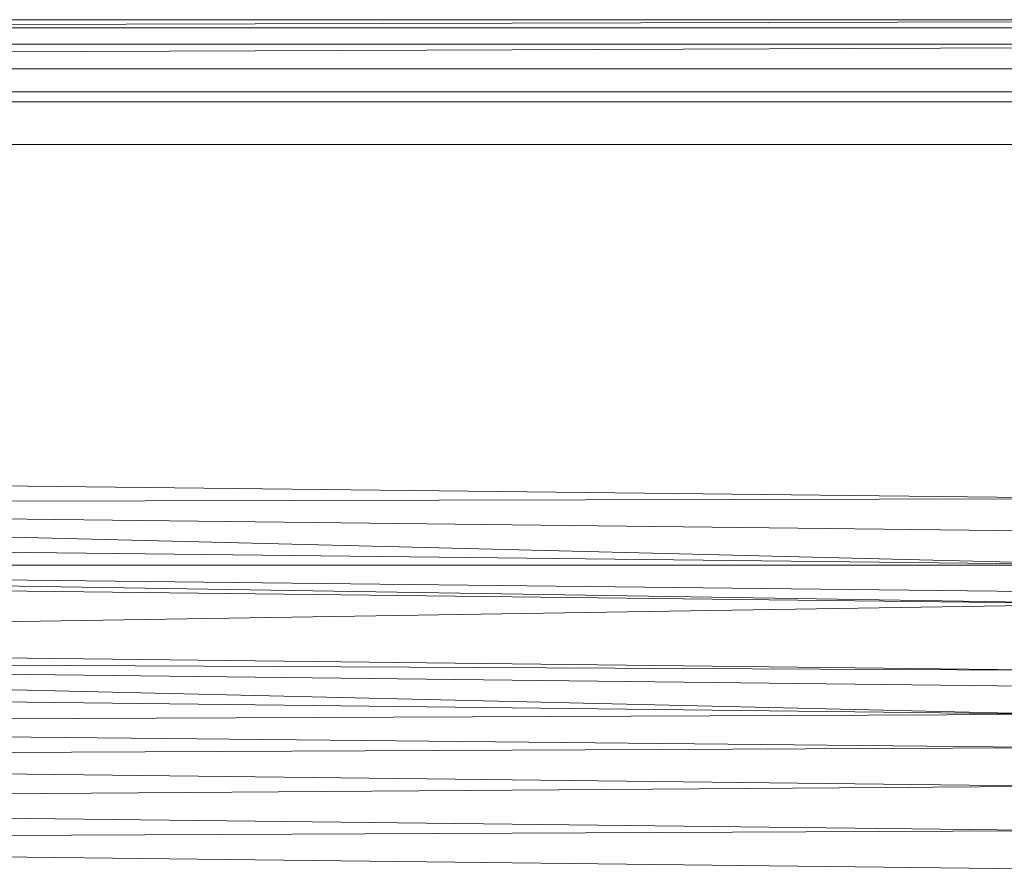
# Model space of a CAD drawing. Header units: metres. Extents: x 391.1 to 427.5, y 12.7 to 28.4.
# Tile 31 of 65: x 408.873 to 408.993, y 14.877 to 14.981. Entities that reach past the tile are written whole.
import ezdxf

# ---------------------------------------------------------------- set-up
doc = ezdxf.new("R2010")
doc.units = ezdxf.units.M
doc.layers.add('02_MOBILIARIO', color=7, linetype='Continuous', lineweight=18)
doc.layers.add('Mobiliario', color=7, linetype='Continuous', lineweight=18)

# ---------------------------------------------------------------- blocks, each defined once
blk = doc.blocks.new('Family - Plats de dutxa PS-1-153583-01_ELEC _PS1')
at = {"layer": '02_MOBILIARIO', "color": 253, "true_color": 0xaaaaaa}
for p, q in [((0.81, 0.80026), (0.01, 0.80026)), ((0.81, 0.80026), (0.01, 0.80026)), ((0.8, 0.80026), (0.41, 0.79926)), ((0.41, 0.79926), (0.8, 0.80026)), ((0.41, 0.79926), (0.8, 0.80026)), ((0.41, 0.80026), (0.8, 0.80026)), ((0.41, 0.79926), (0.8, 0.80026)), ((0.8, 0.80026), (0.41, 0.80026)), ((0.8, 0.79926), (0.41, 0.79926)), ((0.41, 0.79926), (0.8, 0.79926)), ((0.51, 0.80026), (0.8, 0.80026)), ((0.51, 0.80026), (0.8, 0.80026)), ((0.8, 0.79726), (0.021, 0.79426)), ((0.021, 0.79426), (0.8, 0.79726)), ((0.41, 0.79726), (0.8, 0.79726)), ((0.8, 0.79726), (0.41, 0.79726)), ((0.8, 0.79726), (0.41, 0.79726)), ((0.8, 0.79726), (0.51, 0.79726)), ((0.799, 0.79426), (0.41, 0.79426)), ((0.799, 0.79426), (0.41, 0.79426)), ((0.038, 0.79146), (0.79, 0.79146)), ((0.798, 0.79026), (0.41, 0.79026)), ((0.798, 0.79026), (0.41, 0.79026)), ((0.79, 0.78506), (0.038, 0.78506)), ((0.70444, 0.74189), (0.41, 0.74526)), ((0.41, 0.74526), (0.70444, 0.74189)), ((0.70444, 0.74189), (0.41, 0.74122)), ((0.41, 0.74122), (0.70444, 0.74189)), ((0.41, 0.74122), (0.70444, 0.7338)), ((0.70444, 0.7338), (0.41, 0.74122)), ((0.41, 0.74122), (0.70444, 0.73785)), ((0.70444, 0.73785), (0.41, 0.74122)), ((0.41, 0.73717), (0.70444, 0.7338)), ((0.70444, 0.7338), (0.41, 0.73717)), ((0.41, 0.7338), (0.70444, 0.72908)), ((0.70444, 0.72908), (0.41, 0.7338)), ((0.41, 0.7338), (0.70444, 0.73043)), ((0.70444, 0.7338), (0.41, 0.7338)), ((0.70444, 0.73043), (0.41, 0.7338)), ((0.41, 0.7338), (0.70444, 0.7338)), ((0.41, 0.73245), (0.70444, 0.72908)), ((0.70444, 0.72908), (0.41, 0.73245)), ((0.70444, 0.72908), (0.41, 0.72436)), ((0.41, 0.72436), (0.70444, 0.72908)), ((0.41, 0.72436), (0.69702, 0.72099)), ((0.69702, 0.72099), (0.41, 0.72436)), ((0.41, 0.72234), (0.69702, 0.7156)), ((0.69702, 0.7156), (0.41, 0.72234)), ((0.41, 0.72234), (0.69702, 0.71897)), ((0.69702, 0.72099), (0.41, 0.72234)), ((0.69702, 0.71897), (0.41, 0.72234)), ((0.41, 0.72234), (0.69702, 0.72099)), ((0.41, 0.71897), (0.69702, 0.7156)), ((0.69702, 0.7156), (0.41, 0.71897)), ((0.69702, 0.7156), (0.41, 0.71444)), ((0.41, 0.71444), (0.69702, 0.7156)), ((0.41, 0.71444), (0.69702, 0.71155)), ((0.69702, 0.71155), (0.41, 0.71444)), ((0.69702, 0.71155), (0.41, 0.7102)), ((0.41, 0.7102), (0.69702, 0.71155)), ((0.41, 0.7102), (0.69702, 0.70683)), ((0.69702, 0.70683), (0.41, 0.7102)), ((0.69702, 0.70683), (0.41, 0.70481)), ((0.41, 0.70481), (0.69702, 0.70683)), ((0.41, 0.70481), (0.69702, 0.70144)), ((0.69702, 0.70144), (0.41, 0.70481)), ((0.69702, 0.70144), (0.41, 0.70009)), ((0.41, 0.70009), (0.69702, 0.70144)), ((0.69702, 0.69672), (0.41, 0.70009)), ((0.69702, 0.69672), (0.41, 0.70009))]:
    blk.add_line(p, q, dxfattribs=at)
at = {"layer": 'Mobiliario', "color": 253, "true_color": 0xaaaaaa}
for p, q in [((0.79, 0.79146), (0.038, 0.79146)), ((0.038, 0.78506), (0.79, 0.78506))]:
    blk.add_line(p, q, dxfattribs=at)
blk = doc.blocks.new('LONDR55-XX_ZZ-ARQ-CAA-M3D-Londres55_ifc-1-01_ELEC _PS1')
at = {"layer": '02_MOBILIARIO', "color": 253, "lineweight": 18, "true_color": 0xaaaaaa}
blk.add_blockref('Family - Plats de dutxa PS-1-153583-01_ELEC _PS1', (408.30344, 14.18035), dxfattribs=at)

msp = doc.modelspace()

# ---------------------------------------------------------------- block references
at = {"lineweight": 5}
msp.add_blockref('LONDR55-XX_ZZ-ARQ-CAA-M3D-Londres55_ifc-1-01_ELEC _PS1', (0, 0), dxfattribs=at)

doc.saveas('drawing.dxf')
